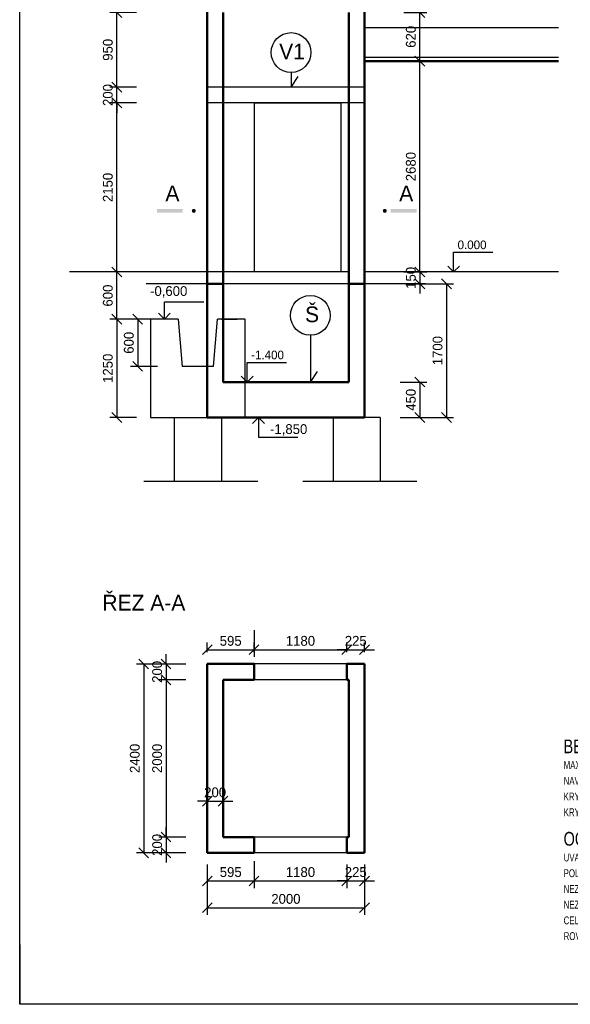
# Model space of a CAD drawing. Header units: millimetres. Extents: x 18598 to 39598, y 4794 to 222287.
# Tile 1 of 8: x 18598 to 25599, y 4794 to 17314. Entities that reach past the tile are written whole.
import ezdxf

# ---------------------------------------------------------------- set-up
doc = ezdxf.new("R2010")
doc.units = ezdxf.units.MM
doc.header["$LTSCALE"] = 50
doc.linetypes.add('DASHED', pattern=[19.05, 12.7, -6.35])
for name, color, linetype, lineweight in [('CKKOTY', 3, 'Continuous', 25), ('CKKOTY_VYS', 3, 'Continuous', 25), ('CKSTENY_REZ', 6, 'Continuous', 50), ('pohledy', 7, 'Continuous', 25)]:
    doc.layers.add(name, color=color, linetype=linetype, lineweight=lineweight)
doc.layers.add('ROZ', color=7, linetype='Continuous')
doc.layers.add('VAZANA', color=7, linetype='Continuous')
doc.styles.add('ARIAL', font='ARIAL.TTF', dxfattribs={"width": 0.75})
doc.styles.add('WROMANS', font='WROMANS.shx', dxfattribs={"width": 0.75})
doc.dimstyles.new('CADKON', dxfattribs={"dimscale": 50, "dimtxt": 2.5, "dimasz": 2.5, "dimexe": 1.8, "dimexo": 3, "dimgap": 1, "dimtad": 1, "dimdec": 0, "dimrnd": 1, "dimtxsty": 'Standard', "dimblk1": 'OBLIQUE', "dimblk2": 'OBLIQUE', "dimsah": 1, "dimcen": 2.5, "dimclrd": 256, "dimclre": 256, "dimclrt": 256, "dimadec": 4, "dimazin": 2, "dimtfac": 1, "dimtdec": 0, "dimtix": 1, "dimtmove": 2, "dimatfit": 3, "dimldrblk": 'OPEN30', "dimfxl": 0, "dimtolj": 1, "dimlwd": -1, "dimlwe": -1, "dimarcsym": 0})

# ---------------------------------------------------------------- blocks, each defined once
blk = doc.blocks.new('_OBLIQUE')
at = {"color": 0, "linetype": 'ByBlock'}
blk.add_line((-0.5, -0.5), (0.5, 0.5), dxfattribs=at)
blk = doc.blocks.new('*D146')
at = {"layer": 'CKKOTY'}
for p, q in [((23775, 13956), (24115, 13956)), ((24025, 13956), (24025, 12256)), ((23775, 12256), (24115, 12256))]:
    blk.add_line(p, q, dxfattribs=at)
at = {"layer": 'Defpoints', "color": 0}
for p in [(22983, 13956), (22983, 12256), (24025, 12256)]:
    blk.add_point(p, dxfattribs=at)
at = {"layer": 'CKKOTY', "xscale": 125, "yscale": 125, "zscale": 125}
for p, rotation in [((24025, 13956), 90), ((24025, 12256), 270)]:
    blk.add_blockref('_OBLIQUE', p, dxfattribs=dict(at, rotation=rotation))
at = {"layer": 'CKKOTY', "insert": (23912, 13106), "char_height": 125, "attachment_point": 5, "rotation": 90}
blk.add_mtext('\\A1;1700', dxfattribs=at)
blk = doc.blocks.new('_Open30')
at = {"color": 0, "lineweight": -2}
for p, q in [((-1, 0.27), (0, 0)), ((0, 0), (-1, -0.27)), ((0, 0), (-1, 0))]:
    blk.add_line(p, q, dxfattribs=at)
blk = doc.blocks.new('*D147')
at = {"layer": 'CKKOTY'}
for p, q in [((23435, 12706), (23775, 12706)), ((23685, 12706), (23685, 12256)), ((23435, 12256), (23775, 12256))]:
    blk.add_line(p, q, dxfattribs=at)
at = {"layer": 'Defpoints', "color": 0}
for p in [(22783, 12706), (22983, 12256), (23685, 12256)]:
    blk.add_point(p, dxfattribs=at)
at = {"layer": 'CKKOTY', "xscale": 125, "yscale": 125, "zscale": 125}
for p, rotation in [((23685, 12706), 90), ((23685, 12256), 270)]:
    blk.add_blockref('_OBLIQUE', p, dxfattribs=dict(at, rotation=rotation))
at = {"layer": 'CKKOTY', "insert": (23572, 12481), "char_height": 125, "attachment_point": 5, "rotation": 90}
blk.add_mtext('\\A1;450', dxfattribs=at)
blk = doc.blocks.new('*D149')
at = {"layer": 'CKKOTY'}
for p, q in [((23685, 14106), (23685, 14231)), ((23503, 14106), (23775, 14106)), ((23685, 14106), (23685, 13956)), ((23503, 13956), (23775, 13956)), ((23685, 13956), (23685, 13831))]:
    blk.add_line(p, q, dxfattribs=at)
at = {"layer": 'Defpoints', "color": 0}
for p in [(23353, 14106), (23353, 13956), (23685, 13956)]:
    blk.add_point(p, dxfattribs=at)
at = {"layer": 'CKKOTY', "xscale": 125, "yscale": 125, "zscale": 125}
for p, rotation in [((23685, 14106), 270), ((23685, 13956), 90)]:
    blk.add_blockref('_OBLIQUE', p, dxfattribs=dict(at, rotation=rotation))
at = {"layer": 'CKKOTY', "insert": (23572, 14031), "char_height": 125, "attachment_point": 5, "rotation": 90}
blk.add_mtext('\\A1;150', dxfattribs=at)
blk = doc.blocks.new('*D151')
at = {"layer": 'CKKOTY'}
for p, q in [((20082, 16256), (19742, 16256)), ((19832, 14106), (19832, 16256)), ((20082, 14106), (19742, 14106))]:
    blk.add_line(p, q, dxfattribs=at)
at = {"layer": 'Defpoints', "color": 0}
for p in [(19832, 16256), (20983, 16256), (20983, 14106)]:
    blk.add_point(p, dxfattribs=at)
at = {"layer": 'CKKOTY', "xscale": 125, "yscale": 125, "zscale": 125}
for p, rotation in [((19832, 16256), 90), ((19832, 14106), 270)]:
    blk.add_blockref('_OBLIQUE', p, dxfattribs=dict(at, rotation=rotation))
at = {"layer": 'CKKOTY', "insert": (19719, 15181), "char_height": 125, "attachment_point": 5, "rotation": 90}
blk.add_mtext('\\A1;2150', dxfattribs=at)
blk = doc.blocks.new('*D152')
at = {"layer": 'CKKOTY'}
for p, q in [((20082, 14106), (19742, 14106)), ((19832, 13506), (19832, 14106)), ((20082, 13506), (19742, 13506))]:
    blk.add_line(p, q, dxfattribs=at)
at = {"layer": 'Defpoints', "color": 0}
for p in [(19832, 14106), (20287, 14106), (20263, 13506)]:
    blk.add_point(p, dxfattribs=at)
at = {"layer": 'CKKOTY', "xscale": 125, "yscale": 125, "zscale": 125}
for p, rotation in [((19832, 14106), 90), ((19832, 13506), 270)]:
    blk.add_blockref('_OBLIQUE', p, dxfattribs=dict(at, rotation=rotation))
at = {"layer": 'CKKOTY', "insert": (19719, 13806), "char_height": 125, "attachment_point": 5, "rotation": 90}
blk.add_mtext('\\A1;600', dxfattribs=at)
blk = doc.blocks.new('*D153')
at = {"layer": 'CKKOTY'}
for p, q in [((20348, 13506), (20008, 13506)), ((20098, 13506), (20098, 12906)), ((20348, 12906), (20008, 12906))]:
    blk.add_line(p, q, dxfattribs=at)
at = {"layer": 'Defpoints', "color": 0}
for p in [(20613, 13506), (20098, 12906), (20613, 12906)]:
    blk.add_point(p, dxfattribs=at)
at = {"layer": 'CKKOTY', "xscale": 125, "yscale": 125, "zscale": 125}
for p, rotation in [((20098, 13506), 90), ((20098, 12906), 270)]:
    blk.add_blockref('_OBLIQUE', p, dxfattribs=dict(at, rotation=rotation))
at = {"layer": 'CKKOTY', "insert": (19986, 13206), "char_height": 125, "attachment_point": 5, "rotation": 90}
blk.add_mtext('\\A1;600', dxfattribs=at)
blk = doc.blocks.new('*D154')
at = {"layer": 'CKKOTY'}
for p, q in [((20983, 6272), (20983, 5932)), ((22983, 6272), (22983, 5932)), ((20983, 6022), (22983, 6022))]:
    blk.add_line(p, q, dxfattribs=at)
at = {"layer": 'Defpoints', "color": 0}
for p in [(20983, 6721), (22983, 6721), (22983, 6022)]:
    blk.add_point(p, dxfattribs=at)
at = {"layer": 'CKKOTY', "xscale": 125, "yscale": 125, "zscale": 125, "rotation": 180}
blk.add_blockref('_OBLIQUE', (20983, 6022), dxfattribs=at)
at = {"layer": 'CKKOTY', "xscale": 125, "yscale": 125, "zscale": 125}
blk.add_blockref('_OBLIQUE', (22983, 6022), dxfattribs=at)
at = {"layer": 'CKKOTY', "insert": (21983, 6134), "char_height": 125, "attachment_point": 5}
blk.add_mtext('\\A1;2000', dxfattribs=at)
blk = doc.blocks.new('*D165')
at = {"layer": 'CKKOTY'}
for p, q in [((20082, 17406), (19742, 17406)), ((19832, 16456), (19832, 17406)), ((20082, 16456), (19742, 16456))]:
    blk.add_line(p, q, dxfattribs=at)
at = {"layer": 'Defpoints', "color": 0}
for p in [(19832, 17406), (21583, 17406), (20983, 16456)]:
    blk.add_point(p, dxfattribs=at)
at = {"layer": 'CKKOTY', "xscale": 125, "yscale": 125, "zscale": 125}
for p, rotation in [((19832, 17406), 90), ((19832, 16456), 270)]:
    blk.add_blockref('_OBLIQUE', p, dxfattribs=dict(at, rotation=rotation))
at = {"layer": 'CKKOTY', "insert": (19719, 16931), "char_height": 125, "attachment_point": 5, "rotation": 90}
blk.add_mtext('\\A1;950', dxfattribs=at)
blk = doc.blocks.new('*D166')
at = {"layer": 'CKKOTY'}
for p, q in [((19832, 16456), (19832, 16581)), ((20082, 16456), (19742, 16456)), ((19832, 16256), (19832, 16456)), ((20082, 16256), (19742, 16256)), ((19832, 16256), (19832, 16131))]:
    blk.add_line(p, q, dxfattribs=at)
at = {"layer": 'Defpoints', "color": 0}
for p in [(19832, 16456), (20983, 16456), (20983, 16256)]:
    blk.add_point(p, dxfattribs=at)
at = {"layer": 'CKKOTY', "xscale": 125, "yscale": 125, "zscale": 125}
for p, rotation in [((19832, 16456), 270), ((19832, 16256), 90)]:
    blk.add_blockref('_OBLIQUE', p, dxfattribs=dict(at, rotation=rotation))
at = {"layer": 'CKKOTY', "insert": (19719, 16356), "char_height": 125, "attachment_point": 5, "rotation": 90}
blk.add_mtext('\\A1;200', dxfattribs=at)
blk = doc.blocks.new('*D168')
at = {"layer": 'CKKOTY'}
for p, q in [((21183, 219837), (21183, 220177)), ((21183, 220087), (22783, 220087)), ((22783, 220087), (22783, 219997))]:
    blk.add_line(p, q, dxfattribs=at)
at = {"layer": 'Defpoints', "color": 0}
for p in [(22783, 220087), (22783, 220087), (21183, 6921)]:
    blk.add_point(p, dxfattribs=at)
at = {"layer": 'CKKOTY', "xscale": 125, "yscale": 125, "zscale": 125, "rotation": 180}
blk.add_blockref('_OBLIQUE', (21183, 220087), dxfattribs=at)
at = {"layer": 'CKKOTY', "xscale": 125, "yscale": 125, "zscale": 125}
blk.add_blockref('_OBLIQUE', (22783, 220087), dxfattribs=at)
at = {"layer": 'CKKOTY', "insert": (21983, 220200), "char_height": 125, "attachment_point": 5}
blk.add_mtext('\\A1;1600', dxfattribs=at)
blk = doc.blocks.new('*D169')
at = {"layer": 'CKKOTY'}
for p, q in [((20983, 7127), (20983, 7467)), ((21183, 7127), (21183, 7467)), ((20983, 7377), (20858, 7377)), ((20983, 7377), (21183, 7377)), ((21183, 7377), (21308, 7377))]:
    blk.add_line(p, q, dxfattribs=at)
at = {"layer": 'Defpoints', "color": 0}
for p in [(21183, 7377), (20983, 6921), (21183, 6921)]:
    blk.add_point(p, dxfattribs=at)
at = {"layer": 'CKKOTY', "xscale": 125, "yscale": 125, "zscale": 125}
blk.add_blockref('_OBLIQUE', (20983, 7377), dxfattribs=at)
at = {"layer": 'CKKOTY', "xscale": 125, "yscale": 125, "zscale": 125, "rotation": 180}
blk.add_blockref('_OBLIQUE', (21183, 7377), dxfattribs=at)
at = {"layer": 'CKKOTY', "insert": (21083, 7489), "char_height": 125, "attachment_point": 5}
blk.add_mtext('\\A1;200', dxfattribs=at)
blk = doc.blocks.new('*D170')
at = {"layer": 'CKKOTY'}
for p, q in [((22758, 6571), (22758, 6273)), ((22983, 6571), (22983, 6273)), ((22758, 6363), (22633, 6363)), ((22758, 6363), (22983, 6363)), ((22983, 6363), (23108, 6363))]:
    blk.add_line(p, q, dxfattribs=at)
at = {"layer": 'Defpoints', "color": 0}
for p in [(22758, 6721), (22983, 6721), (22983, 6363)]:
    blk.add_point(p, dxfattribs=at)
at = {"layer": 'CKKOTY', "xscale": 125, "yscale": 125, "zscale": 125}
blk.add_blockref('_OBLIQUE', (22758, 6363), dxfattribs=at)
at = {"layer": 'CKKOTY', "xscale": 125, "yscale": 125, "zscale": 125, "rotation": 180}
blk.add_blockref('_OBLIQUE', (22983, 6363), dxfattribs=at)
at = {"layer": 'CKKOTY', "insert": (22871, 6475), "char_height": 125, "attachment_point": 5}
blk.add_mtext('\\A1;225', dxfattribs=at)
blk = doc.blocks.new('*D171')
at = {"layer": 'CKKOTY'}
for p, q in [((21578, 6571), (21578, 6273)), ((22758, 6571), (22758, 6273)), ((21578, 6363), (22758, 6363))]:
    blk.add_line(p, q, dxfattribs=at)
at = {"layer": 'Defpoints', "color": 0}
for p in [(21578, 6721), (22758, 6721), (22758, 6363)]:
    blk.add_point(p, dxfattribs=at)
at = {"layer": 'CKKOTY', "xscale": 125, "yscale": 125, "zscale": 125, "rotation": 180}
blk.add_blockref('_OBLIQUE', (21578, 6363), dxfattribs=at)
at = {"layer": 'CKKOTY', "xscale": 125, "yscale": 125, "zscale": 125}
blk.add_blockref('_OBLIQUE', (22758, 6363), dxfattribs=at)
at = {"layer": 'CKKOTY', "insert": (22168, 6475), "char_height": 125, "attachment_point": 5}
blk.add_mtext('\\A1;1180', dxfattribs=at)
blk = doc.blocks.new('*D172')
at = {"layer": 'CKKOTY'}
for p, q in [((20983, 6571), (20983, 6273)), ((21578, 6613), (21578, 6273)), ((20983, 6363), (21578, 6363))]:
    blk.add_line(p, q, dxfattribs=at)
at = {"layer": 'Defpoints', "color": 0}
for p in [(21578, 219887), (20983, 6721), (21578, 6363)]:
    blk.add_point(p, dxfattribs=at)
at = {"layer": 'CKKOTY', "xscale": 125, "yscale": 125, "zscale": 125, "rotation": 180}
blk.add_blockref('_OBLIQUE', (20983, 6363), dxfattribs=at)
at = {"layer": 'CKKOTY', "xscale": 125, "yscale": 125, "zscale": 125}
blk.add_blockref('_OBLIQUE', (21578, 6363), dxfattribs=at)
at = {"layer": 'CKKOTY', "insert": (21281, 6475), "char_height": 125, "attachment_point": 5}
blk.add_mtext('\\A1;595', dxfattribs=at)
blk = doc.blocks.new('*D173')
at = {"layer": 'CKKOTY'}
for p, q in [((22758, 9271), (22758, 9393)), ((22983, 9271), (22983, 9393)), ((22758, 9303), (22633, 9303)), ((22758, 9303), (22983, 9303)), ((22983, 9303), (23108, 9303))]:
    blk.add_line(p, q, dxfattribs=at)
at = {"layer": 'Defpoints', "color": 0}
for p in [(22983, 9303), (22758, 9121), (22983, 9121)]:
    blk.add_point(p, dxfattribs=at)
at = {"layer": 'CKKOTY', "xscale": 125, "yscale": 125, "zscale": 125}
blk.add_blockref('_OBLIQUE', (22758, 9303), dxfattribs=at)
at = {"layer": 'CKKOTY', "xscale": 125, "yscale": 125, "zscale": 125, "rotation": 180}
blk.add_blockref('_OBLIQUE', (22983, 9303), dxfattribs=at)
at = {"layer": 'CKKOTY', "insert": (22871, 9415), "char_height": 125, "attachment_point": 5}
blk.add_mtext('\\A1;225', dxfattribs=at)
blk = doc.blocks.new('*D174')
at = {"layer": 'CKKOTY'}
for p, q in [((21578, 9553), (21578, 9213)), ((22758, 9271), (22758, 9393)), ((21578, 9303), (22758, 9303))]:
    blk.add_line(p, q, dxfattribs=at)
at = {"layer": 'Defpoints', "color": 0}
for p in [(21578, 222287), (22758, 9303), (22758, 9121)]:
    blk.add_point(p, dxfattribs=at)
at = {"layer": 'CKKOTY', "xscale": 125, "yscale": 125, "zscale": 125, "rotation": 180}
blk.add_blockref('_OBLIQUE', (21578, 9303), dxfattribs=at)
at = {"layer": 'CKKOTY', "xscale": 125, "yscale": 125, "zscale": 125}
blk.add_blockref('_OBLIQUE', (22758, 9303), dxfattribs=at)
at = {"layer": 'CKKOTY', "insert": (22168, 9415), "char_height": 125, "attachment_point": 5}
blk.add_mtext('\\A1;1180', dxfattribs=at)
blk = doc.blocks.new('*D175')
at = {"layer": 'CKKOTY'}
for p, q in [((20983, 9271), (20983, 9393)), ((21578, 9271), (21578, 9393)), ((20983, 9303), (21578, 9303))]:
    blk.add_line(p, q, dxfattribs=at)
at = {"layer": 'Defpoints', "color": 0}
for p in [(21578, 9303), (20983, 9121), (21578, 9121)]:
    blk.add_point(p, dxfattribs=at)
at = {"layer": 'CKKOTY', "xscale": 125, "yscale": 125, "zscale": 125, "rotation": 180}
blk.add_blockref('_OBLIQUE', (20983, 9303), dxfattribs=at)
at = {"layer": 'CKKOTY', "xscale": 125, "yscale": 125, "zscale": 125}
blk.add_blockref('_OBLIQUE', (21578, 9303), dxfattribs=at)
at = {"layer": 'CKKOTY', "insert": (21281, 9415), "char_height": 125, "attachment_point": 5}
blk.add_mtext('\\A1;595', dxfattribs=at)
blk = doc.blocks.new('*D176')
at = {"layer": 'CKKOTY'}
for p, q in [((20459, 6921), (20459, 7046)), ((20709, 6921), (20369, 6921)), ((20459, 6921), (20459, 6721)), ((20709, 6721), (20369, 6721)), ((20459, 6721), (20459, 6596))]:
    blk.add_line(p, q, dxfattribs=at)
at = {"layer": 'Defpoints', "color": 0}
for p in [(21183, 6921), (20459, 6721), (21281, 6721)]:
    blk.add_point(p, dxfattribs=at)
at = {"layer": 'CKKOTY', "xscale": 125, "yscale": 125, "zscale": 125}
for p, rotation in [((20459, 6921), 270), ((20459, 6721), 90)]:
    blk.add_blockref('_OBLIQUE', p, dxfattribs=dict(at, rotation=rotation))
at = {"layer": 'CKKOTY', "insert": (20346, 6821), "char_height": 125, "attachment_point": 5, "rotation": 90}
blk.add_mtext('\\A1;200', dxfattribs=at)
blk = doc.blocks.new('*D177')
at = {"layer": 'CKKOTY'}
for p, q in [((20709, 8921), (20369, 8921)), ((20459, 8921), (20459, 6921)), ((20709, 6921), (20369, 6921))]:
    blk.add_line(p, q, dxfattribs=at)
at = {"layer": 'Defpoints', "color": 0}
for p in [(21183, 8921), (20459, 6921), (21183, 6921)]:
    blk.add_point(p, dxfattribs=at)
at = {"layer": 'CKKOTY', "xscale": 125, "yscale": 125, "zscale": 125}
for p, rotation in [((20459, 8921), 90), ((20459, 6921), 270)]:
    blk.add_blockref('_OBLIQUE', p, dxfattribs=dict(at, rotation=rotation))
at = {"layer": 'CKKOTY', "insert": (20346, 7921), "char_height": 125, "attachment_point": 5, "rotation": 90}
blk.add_mtext('\\A1;2000', dxfattribs=at)
blk = doc.blocks.new('*D178')
at = {"layer": 'CKKOTY'}
for p, q in [((20459, 9121), (20459, 9246)), ((20709, 9121), (20369, 9121)), ((20459, 9121), (20459, 8921)), ((20709, 8921), (20369, 8921)), ((20459, 8921), (20459, 8796))]:
    blk.add_line(p, q, dxfattribs=at)
at = {"layer": 'Defpoints', "color": 0}
for p in [(20983, 9121), (20459, 8921), (21183, 8921)]:
    blk.add_point(p, dxfattribs=at)
at = {"layer": 'CKKOTY', "xscale": 125, "yscale": 125, "zscale": 125}
for p, rotation in [((20459, 9121), 270), ((20459, 8921), 90)]:
    blk.add_blockref('_OBLIQUE', p, dxfattribs=dict(at, rotation=rotation))
at = {"layer": 'CKKOTY', "insert": (20346, 9021), "char_height": 125, "attachment_point": 5, "rotation": 90}
blk.add_mtext('\\A1;200', dxfattribs=at)
blk = doc.blocks.new('*D179')
at = {"layer": 'CKKOTY'}
for p, q in [((20425, 9121), (20085, 9121)), ((20175, 9121), (20175, 6721)), ((20425, 6721), (20085, 6721))]:
    blk.add_line(p, q, dxfattribs=at)
at = {"layer": 'Defpoints', "color": 0}
for p in [(20983, 9121), (20175, 6721), (20983, 6721)]:
    blk.add_point(p, dxfattribs=at)
at = {"layer": 'CKKOTY', "xscale": 125, "yscale": 125, "zscale": 125}
for p, rotation in [((20175, 9121), 90), ((20175, 6721), 270)]:
    blk.add_blockref('_OBLIQUE', p, dxfattribs=dict(at, rotation=rotation))
at = {"layer": 'CKKOTY', "insert": (20062, 7921), "char_height": 125, "attachment_point": 5, "rotation": 90}
blk.add_mtext('\\A1;2400', dxfattribs=at)
blk = doc.blocks.new('*D180')
at = {"layer": 'CKKOTY'}
for p, q in [((20082, 13506), (19742, 13506)), ((19832, 13506), (19832, 12256)), ((20082, 12256), (19742, 12256))]:
    blk.add_line(p, q, dxfattribs=at)
at = {"layer": 'Defpoints', "color": 0}
for p in [(20263, 13506), (19832, 12256), (20263, 12256)]:
    blk.add_point(p, dxfattribs=at)
at = {"layer": 'CKKOTY', "xscale": 125, "yscale": 125, "zscale": 125}
for p, rotation in [((19832, 13506), 90), ((19832, 12256), 270)]:
    blk.add_blockref('_OBLIQUE', p, dxfattribs=dict(at, rotation=rotation))
at = {"layer": 'CKKOTY', "insert": (19719, 12881), "char_height": 125, "attachment_point": 5, "rotation": 90}
blk.add_mtext('\\A1;1250', dxfattribs=at)
blk = doc.blocks.new('*U21')
at = {"color": 0, "linetype": 'ByBlock', "lineweight": -2}
blk.add_lwpolyline([(-1.5, 1.5), (0, 0), (1.5, 1.5), (0, 0), (0, 5), (10, 5)], dxfattribs=at)
blk = doc.blocks.new('*D140')
at = {"layer": 'CKKOTY'}
for p, q in [((23483, 16786), (23775, 16786)), ((23685, 14106), (23685, 16786)), ((23483, 14106), (23775, 14106))]:
    blk.add_line(p, q, dxfattribs=at)
at = {"layer": 'Defpoints', "color": 0}
for p in [(22983, 16786), (23685, 16786), (22983, 14106)]:
    blk.add_point(p, dxfattribs=at)
at = {"layer": 'CKKOTY', "xscale": 125, "yscale": 125, "zscale": 125}
for p, rotation in [((23685, 16786), 90), ((23685, 14106), 270)]:
    blk.add_blockref('_OBLIQUE', p, dxfattribs=dict(at, rotation=rotation))
at = {"layer": 'CKKOTY', "insert": (23572, 15446), "char_height": 125, "attachment_point": 5, "rotation": 90}
blk.add_mtext('\\A1;2680', dxfattribs=at)
blk = doc.blocks.new('_Open90')
at = {"color": 0, "linetype": 'ByBlock', "lineweight": -2}
for p, q in [((0, 0), (-1, 0)), ((-0.5, 0.5), (0, 0)), ((0, 0), (-0.5, -0.5))]:
    blk.add_line(p, q, dxfattribs=at)
blk = doc.blocks.new('*D143')
at = {"layer": 'CKKOTY'}
for p, q in [((23483, 17406), (23775, 17406)), ((23685, 16786), (23685, 17406)), ((23483, 16786), (23775, 16786))]:
    blk.add_line(p, q, dxfattribs=at)
at = {"layer": 'Defpoints', "color": 0}
for p in [(22983, 17406), (23685, 17406), (22983, 16786)]:
    blk.add_point(p, dxfattribs=at)
at = {"layer": 'CKKOTY', "xscale": 125, "yscale": 125, "zscale": 125}
for p, rotation in [((23685, 17406), 90), ((23685, 16786), 270)]:
    blk.add_blockref('_OBLIQUE', p, dxfattribs=dict(at, rotation=rotation))
at = {"layer": 'CKKOTY', "insert": (23572, 17096), "char_height": 125, "attachment_point": 5, "rotation": 90}
blk.add_mtext('\\A1;620', dxfattribs=at)
blk = doc.blocks.new('*U16')
at = {"color": 0, "linetype": 'ByBlock', "lineweight": -2}
blk.add_lwpolyline([(-1.5, 1.5), (0, 0), (1.5, 1.5), (0, 0), (0, 5), (10, 5)], dxfattribs=at)
blk = doc.blocks.new('*U181', base_point=(0, -51.5))
at = {"color": 140, "style": 'ARIAL', "width": 0.75}
for s, p in [('C25/30', (32.93, 0)), ('10 505', (32.93, -23.5))]:
    blk.add_text(s, height=5.5, dxfattribs=at).set_placement(p)
at = {"color": 3, "width": 0.75}
for s, height, style, p in [('BETON:', 3.5, 'ARIAL', (0, 0)), ('50 mm podle ČSN EN 12390-8', 2, 'WROMANS', (32.93, -4)), ('ČSN 73 1201/86-Z2; ČSN EN 206-1-Z3; ČSN EN 13670-1-Z1', 2, 'WROMANS', (32.93, -8)), ('25 mm', 2, 'WROMANS', (32.93, -12)), ('35 mm/', 2, 'WROMANS', (32.93, -16)), ('OCEL:', 3.5, 'ARIAL', (0, -23.5))]:
    blk.add_text(s, height=height, dxfattribs=dict(at, style=style)).set_placement(p)
at = {"color": 4, "style": 'WROMANS', "width": 0.75}
for s, p in [('MAX. PRŮSAK', (0, -4)), ('NAVRŽENO DLE', (0, -8)), ('KRYTÍ INTERIER MIN/NOM', (0, -12)), ('KRYTÍ EXTERIER MIN/NOM', (0, -16)), ('UVADENE DELKY JSOU VZTAZENY K VNEJSIMU LICI PRUTU.', (0, -27.5)), ('POLOMERY OBLOUKU JSOU POLOMERY OHYBACICH TRNU,', (0, -31.5)), ('NEZNACENE POLOMERY JSOU 1/2 Dr,min (TAB. 20).', (0, -35.5)), ('NEZNACENE UHLY JSOU 45%%d, 90%%d resp 180%%d.', (0, -39.5)), ('CELKOVE DELKY VLOZEK JSOU STRIZNE DELKY.', (0, -43.5)), ("ROVNE VLOZKY JSOU VE VYKAZU OZNACENE '*'.", (0, -47.5))]:
    blk.add_text(s, height=2, dxfattribs=at).set_placement(p)

msp = doc.modelspace()

# ---------------------------------------------------------------- linework, layer by layer
for p, q in [((22048.2, 16643.4), (22048.2, 16456.1)), ((22048.2, 16456.1), (22137.9, 16590)), ((22783.1, 14106.1), (19229.3, 14106.1)), ((25447.4, 14106.1), (22983.1, 14106.1)), ((23759.7, 13956.1), (20205.9, 13956.1)), ((22293.5, 13301.1), (22293.5, 12706.1)), ((22293.5, 12706.1), (22383.2, 12840))]:
    msp.add_line(p, q)
for centre in [(22048.2, 16896.3), (22293.5, 13554)]:
    msp.add_circle(centre, 252.9)
at = {"layer": 'CKKOTY'}
for points in [[(20363.1, 13581.1), (20438.1, 13506.1), (20513.1, 13581.1), (20438.1, 13506.1), (20438.1, 13725.6), (20938.1, 13725.6)], [(21558.9, 12181.1), (21633.9, 12256.1), (21708.9, 12181.1), (21633.9, 12256.1), (21633.9, 12006.1), (22133.9, 12006.1)]]:
    msp.add_lwpolyline(points, dxfattribs=at)
at = {"layer": 'CKKOTY_VYS'}
msp.add_line((21883.9, 12256.1), (21383.9, 12256.1), dxfattribs=at)
at = {"layer": 'CKSTENY_REZ'}
for p, q in [((20983.1, 12256.1), (20983.1, 27506.1)), ((22983.1, 12256.1), (22983.1, 27506.1)), ((21183.1, 12706.1), (21183.1, 17406.1)), ((22783.1, 12706.1), (22783.1, 17406.1)), ((22983.1, 16786.1), (25447.4, 16786.1)), ((21183.1, 13956.1), (20983.1, 13956.1)), ((22983.1, 13956.1), (22783.1, 13956.1)), ((21183.1, 12706.1), (22783.1, 12706.1)), ((20983.1, 12256.1), (22983.1, 12256.1)), ((20983.1, 9121.5), (21578.1, 9121.5)), ((20983.1, 9121.5), (20983.1, 6721.5)), ((21578.1, 9121.5), (21578.1, 8921.5)), ((22758.1, 9121.5), (22983.1, 9121.5)), ((22758.1, 9121.5), (22758.1, 8921.5)), ((22983.1, 6721.5), (22983.1, 9121.5)), ((21183.1, 8921.5), (21183.1, 6921.5)), ((21183.1, 8921.5), (21578.1, 8921.5)), ((22758.1, 8921.5), (22783.1, 8921.5)), ((22783.1, 6921.5), (22783.1, 8921.5)), ((21183.1, 6921.5), (21578.1, 6921.5)), ((21578.1, 6721.5), (21578.1, 6921.5)), ((22758.1, 6921.5), (22783.1, 6921.5)), ((22758.1, 6721.5), (22758.1, 6921.5)), ((21578.1, 6721.5), (20983.1, 6721.5)), ((22983.1, 6721.5), (22758.1, 6721.5)), ((22883.1, 6721.5), (22983.1, 6721.5))]:
    msp.add_line(p, q, dxfattribs=at)
at = {"layer": 'CKSTENY_REZ', "const_width": 25}
for points in [[(20798.9, 14883.3, 1), (20823.9, 14883.3, 1)], [(23227.6, 14883.3, 1), (23252.6, 14883.3, 1)]]:
    msp.add_lwpolyline(points, format="xyb", close=True, dxfattribs=at)
at = {"layer": 'CKSTENY_REZ'}
for points in [[(20671.5, 14858.3), (20671.5, 14908.3), (20342.4, 14858.3), (20342.4, 14908.3)], [(20352.4, 14908.3), (20352.4, 14858.3), (20671.5, 14908.3), (20671.5, 14858.3)], [(23644.4, 14858.3), (23644.4, 14908.3), (23315.3, 14858.3), (23315.3, 14908.3)], [(23325.3, 14908.3), (23325.3, 14858.3), (23644.4, 14908.3), (23644.4, 14858.3)]]:
    msp.add_trace(points, dxfattribs=at)
at = {"layer": 'pohledy'}
for p, q in [((22983.1, 17216.1), (25447.4, 17216.1)), ((22983.1, 16836.1), (25447.4, 16836.1)), ((22983.1, 16456.1), (20983.1, 16456.1)), ((22983.1, 16256.1), (20983.1, 16256.1)), ((20263.1, 13506.1), (20263.1, 12256.1)), ((20613.1, 13506.1), (20663.1, 12906.1)), ((21063.1, 12906.1), (21113.1, 13506.1)), ((21463.1, 12256.1), (21463.1, 13506.1)), ((21063.1, 12906.1), (20663.1, 12906.1)), ((20263.1, 12256.1), (21463.1, 12256.1)), ((20563.1, 12256.1), (20563.1, 11446.8)), ((21163.1, 12256.1), (21163.1, 11446.8)), ((22583.1, 12256.1), (22583.1, 11446.8)), ((23183.1, 12256.1), (22983.1, 12256.1)), ((23183.1, 12256.1), (23183.1, 11446.8)), ((20176.3, 11446.8), (21625.7, 11446.8)), ((22196.3, 11446.8), (23645.7, 11446.8)), ((22758.1, 9121.5), (21578.1, 9121.5)), ((22758.1, 8921.5), (21578.1, 8921.5)), ((22758.1, 6921.5), (21578.1, 6921.5)), ((22758.1, 6721.5), (21578.1, 6721.5))]:
    msp.add_line(p, q, dxfattribs=at)
at = {"layer": 'pohledy', "linetype": 'DASHED'}
for p, q in [((20613.1, 13506.1), (20263.1, 13506.1)), ((21463.1, 13506.1), (21113.1, 13506.1)), ((21163.1, 13506.1), (21363.1, 13506.1))]:
    msp.add_line(p, q, dxfattribs=at)
at = {"layer": 'pohledy'}
msp.add_lwpolyline([(22683.1, 14106.1), (21583.1, 14106.1), (21583.1, 16256.1), (22683.1, 16256.1)], close=True, dxfattribs=at)
at = {"layer": 'VAZANA'}
for p, q in [((18597.8, 4794.2), (18597.8, 29884.5)), ((18597.8, 5556.8), (18597.8, 4794.2)), ((39597.8, 4794.2), (18597.8, 4794.2))]:
    msp.add_line(p, q, dxfattribs=at)

# ---------------------------------------------------------------- block references
at = {"layer": 'CKKOTY_VYS'}
ref = msp.add_blockref('*U21', (24115.8, 14106.1), dxfattribs=dict(at, xscale=50, yscale=50, zscale=50))
ref.add_attrib('Výška', '0.000', (24165.8, 14396.1), dxfattribs={"layer": '0', "color": 0, "linetype": 'ByBlock', "lineweight": -2, "height": 110})
ref = msp.add_blockref('*U16', (21490.7, 12706.1), dxfattribs=dict(at, xscale=50, yscale=50, zscale=50))
ref.add_attrib('Výška', '-1.400', (21540.7, 12996.1), dxfattribs={"layer": '0', "color": 0, "linetype": 'ByBlock', "lineweight": -2, "height": 110})
at = {"layer": 'ROZ', "xscale": 50, "yscale": 50}
msp.add_blockref('*U181', (25514.1, 5411.3), dxfattribs=at)

# ---------------------------------------------------------------- texts
at = {"layer": 'CKKOTY'}
for s, p in [('-0,600', (20255.5, 13801)), ('-1,850', (21781, 12045.8))]:
    msp.add_text(s, height=125, dxfattribs=at).set_placement(p)
at = {"layer": 'CKSTENY_REZ'}
for s, p in [('V1', (21897.3, 16810)), ('A', (20450.5, 15005.6)), ('A', (23423.3, 15005.6)), ('Š', (22226.5, 13467.7)), ('ŘEZ A-A', (19649.1, 9801.1))]:
    msp.add_text(s, height=200, dxfattribs=at).set_placement(p)

# ---------------------------------------------------------------- dimensions: what is measured, and where the dimension line sits
at = {"layer": 'CKKOTY'}
for base, p1, p2, picture, middle in [((22758.1, 9302.7), (21578.1, 222287.1), (22758.1, 9121.5), '*D174', (22168.1, 9415.2)), ((22783.1, 220087.1), (21183.1, 6921.5), (22783.1, 220087.1), '*D168', (21983.1, 220199.6)), ((21578.1, 6362.6), (20983.1, 6721.5), (21578.1, 219887.1), '*D172', (21280.6, 6475.1)), ((21578.1, 9302.7), (20983.1, 9121.5), (21578.1, 9121.5), '*D175', (21280.6, 9415.2)), ((22983.1, 9302.7), (22758.1, 9121.5), (22983.1, 9121.5), '*D173', (22870.6, 9415.2)), ((21183.1, 7376.8), (20983.1, 6921.5), (21183.1, 6921.5), '*D169', (21083.1, 7489.3)), ((22983.1, 6021.7), (20983.1, 6721.5), (22983.1, 6721.5), '*D154', (21983.1, 6134.2)), ((22758.1, 6362.6), (21578.1, 6721.5), (22758.1, 6721.5), '*D171', (22168.1, 6475.1)), ((22983.1, 6362.6), (22758.1, 6721.5), (22983.1, 6721.5), '*D170', (22870.6, 6475.1))]:
    dim = msp.add_linear_dim(base=base, p1=p1, p2=p2, dimstyle='CADKON', dxfattribs=at)
    dim.commit()
    dim.dimension.update_dxf_attribs({"geometry": picture, "text_midpoint": middle})
for base, p1, p2, picture, middle in [((19831.8, 17406.1), (20983.1, 16456.1), (21583.1, 17406.1), '*D165', (19719.3, 16931.1)), ((19831.8, 16456.1), (20983.1, 16256.1), (20983.1, 16456.1), '*D166', (19719.3, 16356.1)), ((19831.8, 16256.1), (20983.1, 14106.1), (20983.1, 16256.1), '*D151', (19719.3, 15181.1)), ((19831.8, 14106.1), (20263.1, 13506.1), (20287.5, 14106.1), '*D152', (19719.3, 13806.1)), ((23684.7, 13956.1), (23353.4, 14106.1), (23353.4, 13956.1), '*D149', (23572.2, 14031.1)), ((24024.7, 12256.1), (22983.1, 13956.1), (22983.1, 12256.1), '*D146', (23912.2, 13106.1)), ((19831.8, 12256.1), (20263.1, 13506.1), (20263.1, 12256.1), '*D180', (19719.3, 12881.1)), ((20098.3, 12906.1), (20613.1, 13506.1), (20613.1, 12906.1), '*D153', (19985.8, 13206.1)), ((23684.7, 12256.1), (22783.1, 12706.1), (22983.1, 12256.1), '*D147', (23572.2, 12481.1)), ((20174.5, 6721.5), (20983.1, 9121.5), (20983.1, 6721.5), '*D179', (20062, 7921.5)), ((20458.8, 8921.5), (20983.1, 9121.5), (21183.1, 8921.5), '*D178', (20346.3, 9021.5)), ((20458.8, 6921.5), (21183.1, 8921.5), (21183.1, 6921.5), '*D177', (20346.3, 7921.5)), ((20458.8, 6721.5), (21183.1, 6921.5), (21280.6, 6721.5), '*D176', (20346.3, 6821.5))]:
    dim = msp.add_linear_dim(base=base, p1=p1, p2=p2, angle=90, dimstyle='CADKON', dxfattribs=at)
    dim.commit()
    dim.dimension.update_dxf_attribs({"geometry": picture, "text_midpoint": middle})
for base, p1, p2, override, picture, middle in [((23684.7, 17406.1), (22983.1, 16786.1), (22983.1, 17406.1), {"dimscale": 50, "dimexo": 10, "dimtmove": 2, "dimldrblk": 'Open90'}, '*D143', (23572.2, 17096.1)), ((23684.7, 16786.1), (22983.1, 14106.1), (22983.1, 16786.1), {"dimscale": 50, "dimexo": 10, "dimldrblk": 'Open90'}, '*D140', (23572.2, 15446.1))]:
    dim = msp.add_linear_dim(base=base, p1=p1, p2=p2, angle=90, dimstyle='CADKON', override=override, dxfattribs=at)
    dim.commit()
    dim.dimension.update_dxf_attribs({"geometry": picture, "text_midpoint": middle})

doc.saveas('drawing.dxf')
